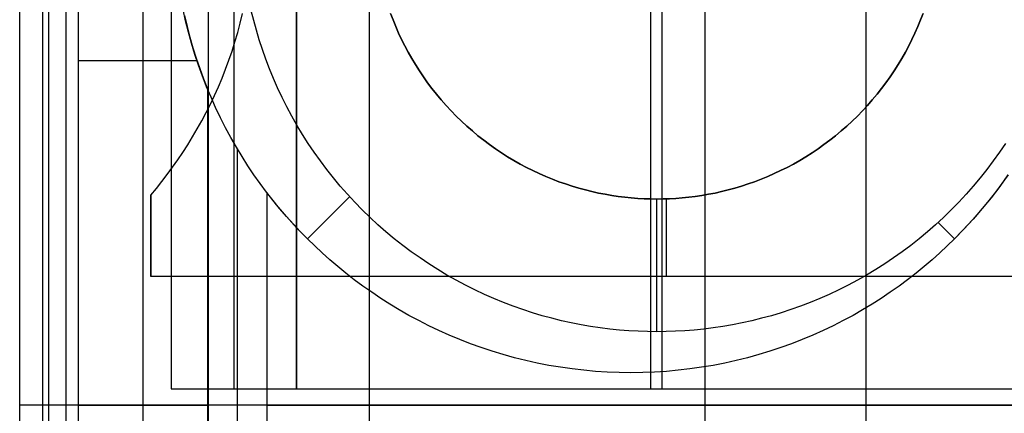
# Model space of a CAD drawing. Header units: millimetres. Extents: x -15 to 7, y 1 to 148.
# Tile 249 of 256: x -4.16 to -0.34, y 89.31 to 90.84. Entities that reach past the tile are written whole.
import ezdxf

# ---------------------------------------------------------------- set-up
doc = ezdxf.new("R2010")
doc.units = ezdxf.units.MM
doc.header["$MEASUREMENT"] = 0
doc.layers.add('Default', color=7, linetype='Continuous', true_color=0x000000)
doc.layers.add('Layer 01', color=7, linetype='Continuous', true_color=0x000000)

msp = doc.modelspace()

# ---------------------------------------------------------------- linework, layer by layer
at = {"layer": 'Default', "color": 7, "true_color": 0xffffff}
for points in [[(-1.4997, 113.8602), (-1.4997, 64.874)], [(-0.8747, 64.8576), (-0.8747, 113.8766)], [(-1.4997, 108.8312), (-1.4997, 61.875)], [(-3.4247, 61.9254), (-3.4247, 108.7816)], [(-1.4997, 107.6335), (-1.4997, 71.1007)], [(-2.7997, 61.9091), (-2.7997, 97.6641)]]:
    msp.add_lwpolyline(points, dxfattribs=at)
at = {"layer": 'Default', "color": 7, "true_color": 0xffffff, "extrusion": (0, 1, 0)}
msp.add_lwpolyline([(1.4997, -86.3839), (0.2497, -86.3512)], dxfattribs=at)
at = {"layer": 'Default', "color": 7, "true_color": 0xffffff, "extrusion": (1, 0, 0)}
msp.add_lwpolyline([(89.3671, -98.4118), (89.3671, -86.3839)], dxfattribs=at)
at = {"layer": 'Layer 01'}
for points in [[(-4.1566, 89.3401), (-4.1566, 93.1401)], [(-4.1566, 89.3401), (-4.1566, 93.1401)], [(-4.1566, 89.3401), (-4.1566, 93.1401)], [(-4.0665, 89.3401), (-4.0665, 93.1401)], [(-4.0431, 89.3401), (-4.0431, 93.1401)], [(-3.9765, 89.3401), (-3.9765, 93.1401)], [(-3.9765, 89.3401), (-3.9765, 93.1401)], [(-3.9765, 89.3401), (-3.9765, 93.1401)], [(-3.9296, 93.1401), (-3.9296, 89.3401)], [(-3.6789, 93.1401), (-3.6789, 89.3401)], [(-3.5692, 93.0765), (-3.5692, 89.4037)], [(-3.5692, 93.0765), (-3.5692, 89.4037)], [(-3.5692, 93.0765), (-3.5692, 89.4037)], [(-3.3262, 93.0765), (-3.3262, 89.4037)], [(-3.0832, 89.4037), (-3.0832, 93.0765)], [(-3.0832, 93.0765), (-3.0832, 89.4037)], [(-3.0832, 93.0765), (-3.0832, 89.4037)], [(-1.7109, 93.0765), (-1.7109, 89.4037)], [(-1.6669, 93.0765), (-1.6669, 89.4037)], [(-0.3241, 90.2347), (-0.3482, 90.2006), (-0.3728, 90.1673), (-0.3981, 90.1348), (-0.4238, 90.1032), (-0.4501, 90.0725), (-0.4768, 90.0426), (-0.504, 90.0136), (-0.5315, 89.9854), (-0.5597, 89.9579), (-0.5887, 89.9307), (-0.6186, 89.904), (-0.6493, 89.8777), (-0.6809, 89.852), (-0.7134, 89.8268), (-0.7466, 89.8021), (-0.7807, 89.7781), (-0.8157, 89.7546), (-0.8514, 89.7319), (-0.8879, 89.7099), (-0.9252, 89.6886), (-0.9632, 89.6681), (-1.0019, 89.6484), (-1.0413, 89.6296), (-1.0814, 89.6117), (-1.1222, 89.5946), (-1.1635, 89.5785), (-1.2055, 89.5634), (-1.2479, 89.5493), (-1.2909, 89.5362), (-1.3344, 89.5242), (-1.3783, 89.5132), (-1.4226, 89.5034), (-1.4672, 89.4946), (-1.5122, 89.487), (-1.5575, 89.4805), (-1.6029, 89.4752), (-1.6486, 89.471), (-1.6944, 89.4681), (-1.7402, 89.4663), (-1.7862, 89.4657), (-1.8321, 89.4663), (-1.878, 89.4681), (-1.9238, 89.471), (-1.9694, 89.4752), (-2.0149, 89.4805), (-2.0601, 89.487), (-2.1051, 89.4946), (-2.1498, 89.5034), (-2.1941, 89.5132), (-2.238, 89.5242), (-2.2814, 89.5362), (-2.3244, 89.5493), (-2.3669, 89.5634), (-2.4088, 89.5785), (-2.4502, 89.5946), (-2.4909, 89.6117), (-2.531, 89.6296), (-2.5704, 89.6484), (-2.6092, 89.6681), (-2.6472, 89.6886), (-2.6845, 89.7099), (-2.721, 89.7319), (-2.7567, 89.7546), (-2.7916, 89.7781), (-2.8257, 89.8021), (-2.859, 89.8268), (-2.8914, 89.852), (-2.923, 89.8777), (-2.9538, 89.904), (-2.9837, 89.9307), (-3.0127, 89.9579), (-3.0409, 89.9854), (-3.0684, 90.0136), (-3.0955, 90.0426), (-3.1223, 90.0725), (-3.1485, 90.1032), (-3.1743, 90.1348), (-3.1995, 90.1673), (-3.2242, 90.2006), (-3.2482, 90.2347), (-3.2716, 90.2696), (-3.2944, 90.3053), (-3.3164, 90.3418), (-3.3377, 90.3791), (-3.3582, 90.4171), (-3.3778, 90.4558), (-3.3967, 90.4952), (-3.4146, 90.5353), (-3.4316, 90.5761), (-3.4477, 90.6174), (-3.4628, 90.6594), (-3.477, 90.7018), (-3.49, 90.7448), (-3.5021, 90.7883), (-3.513, 90.8322), (-3.5229, 90.8765)], [(-0.3241, 90.2347), (-0.3482, 90.2006), (-0.3728, 90.1673), (-0.3981, 90.1348), (-0.4238, 90.1032), (-0.4501, 90.0725), (-0.4768, 90.0426), (-0.504, 90.0136), (-0.5315, 89.9854), (-0.5597, 89.9579), (-0.5887, 89.9307), (-0.6186, 89.904), (-0.6493, 89.8777), (-0.6809, 89.852), (-0.7134, 89.8268), (-0.7466, 89.8021), (-0.7807, 89.7781), (-0.8157, 89.7546), (-0.8514, 89.7319), (-0.8879, 89.7099), (-0.9252, 89.6886), (-0.9632, 89.6681), (-1.0019, 89.6484), (-1.0413, 89.6296), (-1.0814, 89.6117), (-1.1222, 89.5946), (-1.1635, 89.5785), (-1.2055, 89.5634), (-1.2479, 89.5493), (-1.2909, 89.5362), (-1.3344, 89.5242), (-1.3783, 89.5132), (-1.4226, 89.5034), (-1.4672, 89.4946), (-1.5122, 89.487), (-1.5575, 89.4805), (-1.6029, 89.4752), (-1.6486, 89.471), (-1.6944, 89.4681), (-1.7402, 89.4663), (-1.7862, 89.4657), (-1.8321, 89.4663), (-1.878, 89.4681), (-1.9238, 89.471), (-1.9694, 89.4752), (-2.0149, 89.4805), (-2.0601, 89.487), (-2.1051, 89.4946), (-2.1498, 89.5034), (-2.1941, 89.5132), (-2.238, 89.5242), (-2.2814, 89.5362), (-2.3244, 89.5493), (-2.3669, 89.5634), (-2.4088, 89.5785), (-2.4502, 89.5946), (-2.4909, 89.6117), (-2.531, 89.6296), (-2.5704, 89.6484), (-2.6092, 89.6681), (-2.6472, 89.6886), (-2.6845, 89.7099), (-2.721, 89.7319), (-2.7567, 89.7546), (-2.7916, 89.7781), (-2.8257, 89.8021), (-2.859, 89.8268), (-2.8914, 89.852), (-2.923, 89.8777), (-2.9538, 89.904), (-2.9837, 89.9307), (-3.0127, 89.9579), (-3.0409, 89.9854), (-3.0684, 90.0136), (-3.0955, 90.0426), (-3.1223, 90.0725), (-3.1485, 90.1032), (-3.1743, 90.1348), (-3.1995, 90.1673), (-3.2242, 90.2006), (-3.2482, 90.2347), (-3.2716, 90.2696), (-3.2944, 90.3053), (-3.3164, 90.3418), (-3.3377, 90.3791), (-3.3582, 90.4171), (-3.3778, 90.4558), (-3.3967, 90.4952), (-3.4146, 90.5353), (-3.4316, 90.5761), (-3.4477, 90.6174), (-3.4628, 90.6594), (-3.477, 90.7018), (-3.49, 90.7448), (-3.5021, 90.7883), (-3.513, 90.8322), (-3.5229, 90.8765)], [(-0.3344, 90.3563), (-0.3575, 90.322), (-0.3816, 90.2881), (-0.4065, 90.2548), (-0.4324, 90.2222), (-0.4591, 90.1901), (-0.4866, 90.1587), (-0.515, 90.1281), (-0.5442, 90.0981), (-0.5741, 90.0689), (-0.6048, 90.0405), (-0.6362, 90.013), (-0.6682, 89.9863), (-0.7009, 89.9604), (-0.7342, 89.9355), (-0.7681, 89.9114), (-0.8024, 89.8883), (-0.8373, 89.8662), (-0.8726, 89.845), (-0.9083, 89.8248), (-0.9444, 89.8055), (-0.9808, 89.7873), (-1.0175, 89.77), (-1.0545, 89.7537), (-1.0917, 89.7385), (-1.1291, 89.7242), (-1.1665, 89.711), (-1.2041, 89.6987), (-1.2418, 89.6874), (-1.2795, 89.6771), (-1.3171, 89.6678), (-1.3548, 89.6595), (-1.3923, 89.652), (-1.4297, 89.6456), (-1.467, 89.64), (-1.5041, 89.6354), (-1.5411, 89.6316), (-1.5777, 89.6287), (-1.6142, 89.6267), (-1.6503, 89.6255), (-1.6862, 89.6251), (-1.722, 89.6255), (-1.7582, 89.6267), (-1.7946, 89.6287), (-1.8313, 89.6316), (-1.8682, 89.6354), (-1.9053, 89.64), (-1.9426, 89.6456), (-1.98, 89.652), (-2.0176, 89.6595), (-2.0552, 89.6678), (-2.0929, 89.6771), (-2.1306, 89.6874), (-2.1682, 89.6987), (-2.2058, 89.711), (-2.2433, 89.7242), (-2.2807, 89.7385), (-2.3178, 89.7537), (-2.3548, 89.77), (-2.3915, 89.7873), (-2.4279, 89.8055), (-2.464, 89.8248), (-2.4998, 89.845), (-2.5351, 89.8662), (-2.5699, 89.8883), (-2.6043, 89.9114), (-2.6381, 89.9355), (-2.6714, 89.9604), (-2.7041, 89.9863), (-2.7362, 90.013), (-2.7675, 90.0405), (-2.7982, 90.0689), (-2.8282, 90.0981), (-2.8573, 90.1281), (-2.8857, 90.1587), (-2.9133, 90.1901), (-2.94, 90.2222), (-2.9658, 90.2548), (-2.9908, 90.2881), (-3.0148, 90.322), (-3.0379, 90.3563), (-3.0601, 90.3912), (-3.0813, 90.4265), (-3.1015, 90.4622), (-3.1208, 90.4983), (-3.139, 90.5348), (-3.1563, 90.5715), (-3.1725, 90.6084), (-3.1878, 90.6456), (-3.202, 90.683), (-3.2153, 90.7205), (-3.2276, 90.7581), (-3.2388, 90.7957), (-3.2491, 90.8334), (-3.2585, 90.8711)], [(-3.6484, 90.1552), (-3.6266, 90.1813), (-3.6052, 90.208), (-3.5841, 90.2354), (-3.5635, 90.2634), (-3.5434, 90.292), (-3.5237, 90.3213), (-3.5045, 90.3511), (-3.4859, 90.3815), (-3.4678, 90.4125), (-3.4503, 90.444), (-3.4333, 90.4761), (-3.417, 90.5087), (-3.4013, 90.5419), (-3.3863, 90.5755), (-3.372, 90.6096), (-3.3584, 90.6442), (-3.3454, 90.6792), (-3.3333, 90.7146), (-3.3219, 90.7505), (-3.3112, 90.7866), (-3.3014, 90.8232), (-3.2923, 90.86)], [(-3.6484, 90.1552), (-3.6266, 90.1813), (-3.6052, 90.208), (-3.5841, 90.2354), (-3.5635, 90.2634), (-3.5434, 90.292), (-3.5237, 90.3213), (-3.5045, 90.3511), (-3.4859, 90.3815), (-3.4678, 90.4125), (-3.4503, 90.444), (-3.4333, 90.4761), (-3.417, 90.5087), (-3.4013, 90.5419), (-3.3863, 90.5755), (-3.372, 90.6096), (-3.3584, 90.6442), (-3.3454, 90.6792), (-3.3333, 90.7146), (-3.3219, 90.7505), (-3.3112, 90.7866), (-3.3014, 90.8232), (-3.2923, 90.86)], [(-3.6484, 90.1552), (-3.6266, 90.1813), (-3.6052, 90.208), (-3.5841, 90.2354), (-3.5635, 90.2634), (-3.5434, 90.292), (-3.5237, 90.3213), (-3.5045, 90.3511), (-3.4859, 90.3815), (-3.4678, 90.4125), (-3.4503, 90.444), (-3.4333, 90.4761), (-3.417, 90.5087), (-3.4013, 90.5419), (-3.3863, 90.5755), (-3.372, 90.6096), (-3.3584, 90.6442), (-3.3454, 90.6792), (-3.3333, 90.7146), (-3.3219, 90.7505), (-3.3112, 90.7866), (-3.3014, 90.8232), (-3.2923, 90.86)], [(-3.5176, 90.8521), (-3.5077, 90.8102), (-3.4968, 90.7687), (-3.4849, 90.7276), (-3.4721, 90.6869), (-3.4584, 90.6468), (-3.4438, 90.6071), (-3.4283, 90.5679)], [(-0.6537, 90.8606), (-0.6634, 90.8352), (-0.6738, 90.8099), (-0.6849, 90.7847), (-0.6966, 90.7597), (-0.7091, 90.7349), (-0.7222, 90.7103), (-0.7359, 90.686), (-0.7504, 90.6619), (-0.7655, 90.6382), (-0.7812, 90.6148), (-0.7976, 90.5917), (-0.8146, 90.569), (-0.8322, 90.5468), (-0.8504, 90.5249), (-0.8692, 90.5036), (-0.8885, 90.4827), (-0.9084, 90.4623), (-0.9288, 90.4424), (-0.9496, 90.4231), (-0.971, 90.4043), (-0.9928, 90.3861), (-1.0151, 90.3685), (-1.0378, 90.3515), (-1.0608, 90.3351), (-1.0842, 90.3194), (-1.108, 90.3043), (-1.132, 90.2899), (-1.1564, 90.2761), (-1.181, 90.263), (-1.2058, 90.2505), (-1.2308, 90.2388), (-1.2559, 90.2277), (-1.2813, 90.2173), (-1.3067, 90.2076), (-1.3323, 90.1986), (-1.3579, 90.1902), (-1.3835, 90.1826), (-1.4092, 90.1755), (-1.4348, 90.1692), (-1.4604, 90.1635), (-1.486, 90.1585), (-1.5115, 90.154), (-1.5369, 90.1503), (-1.5622, 90.1471), (-1.5873, 90.1445), (-1.6123, 90.1426), (-1.6371, 90.1412), (-1.6618, 90.1404), (-1.6862, 90.1401), (-1.7106, 90.1404), (-1.7352, 90.1412), (-1.76, 90.1426), (-1.785, 90.1445), (-1.8102, 90.1471), (-1.8354, 90.1503), (-1.8608, 90.154), (-1.8863, 90.1585), (-1.9119, 90.1635), (-1.9375, 90.1692), (-1.9632, 90.1755), (-1.9888, 90.1826), (-2.0145, 90.1902), (-2.0401, 90.1986), (-2.0656, 90.2076), (-2.0911, 90.2173), (-2.1164, 90.2277), (-2.1416, 90.2388), (-2.1666, 90.2505), (-2.1914, 90.263), (-2.216, 90.2761), (-2.2403, 90.2899), (-2.2644, 90.3043), (-2.2881, 90.3194), (-2.3115, 90.3351), (-2.3346, 90.3515), (-2.3572, 90.3685), (-2.3795, 90.3861), (-2.4013, 90.4043), (-2.4227, 90.4231), (-2.4436, 90.4424), (-2.464, 90.4623), (-2.4839, 90.4827), (-2.5032, 90.5036), (-2.522, 90.5249), (-2.5402, 90.5468), (-2.5578, 90.569), (-2.5748, 90.5917), (-2.5911, 90.6148), (-2.6069, 90.6382), (-2.622, 90.6619), (-2.6364, 90.686), (-2.6502, 90.7103), (-2.6633, 90.7349), (-2.6757, 90.7597), (-2.6875, 90.7847), (-2.6985, 90.8099), (-2.7089, 90.8352), (-2.7187, 90.8606)], [(-2.7187, 90.8606), (-2.7089, 90.8352), (-2.6985, 90.8099), (-2.6875, 90.7847), (-2.6757, 90.7597), (-2.6633, 90.7349), (-2.6502, 90.7103), (-2.6364, 90.686), (-2.622, 90.6619), (-2.6069, 90.6382), (-2.5911, 90.6148), (-2.5748, 90.5917), (-2.5578, 90.569), (-2.5402, 90.5468), (-2.522, 90.5249), (-2.5032, 90.5036), (-2.4839, 90.4827), (-2.464, 90.4623), (-2.4436, 90.4424), (-2.4227, 90.4231), (-2.4013, 90.4043), (-2.3795, 90.3861), (-2.3572, 90.3685), (-2.3346, 90.3515), (-2.3115, 90.3351), (-2.2881, 90.3194), (-2.2644, 90.3043), (-2.2403, 90.2899), (-2.216, 90.2761), (-2.1914, 90.263), (-2.1666, 90.2505), (-2.1416, 90.2388), (-2.1164, 90.2277), (-2.0911, 90.2173), (-2.0656, 90.2076), (-2.0401, 90.1986), (-2.0145, 90.1902), (-1.9888, 90.1826), (-1.9632, 90.1755), (-1.9375, 90.1692), (-1.9119, 90.1635), (-1.8863, 90.1585), (-1.8608, 90.154), (-1.8354, 90.1503), (-1.8102, 90.1471), (-1.785, 90.1445), (-1.76, 90.1426), (-1.7352, 90.1412), (-1.7106, 90.1404), (-1.6862, 90.1401), (-1.6618, 90.1404), (-1.6371, 90.1412), (-1.6123, 90.1426), (-1.5873, 90.1445), (-1.5622, 90.1471), (-1.5369, 90.1503), (-1.5115, 90.154), (-1.486, 90.1585), (-1.4604, 90.1635), (-1.4348, 90.1692), (-1.4092, 90.1755), (-1.3835, 90.1826), (-1.3579, 90.1902), (-1.3323, 90.1986), (-1.3067, 90.2076), (-1.2813, 90.2173), (-1.2559, 90.2277), (-1.2308, 90.2388), (-1.2058, 90.2505), (-1.181, 90.263), (-1.1564, 90.2761), (-1.132, 90.2899), (-1.108, 90.3043), (-1.0842, 90.3194), (-1.0608, 90.3351), (-1.0378, 90.3515), (-1.0151, 90.3685), (-0.9928, 90.3861), (-0.971, 90.4043), (-0.9496, 90.4231), (-0.9288, 90.4424), (-0.9084, 90.4623), (-0.8885, 90.4827), (-0.8692, 90.5036), (-0.8504, 90.5249), (-0.8322, 90.5468), (-0.8146, 90.569), (-0.7976, 90.5917), (-0.7812, 90.6148), (-0.7655, 90.6382), (-0.7504, 90.6619), (-0.7359, 90.686), (-0.7222, 90.7103), (-0.7091, 90.7349), (-0.6966, 90.7597), (-0.6849, 90.7847), (-0.6738, 90.8099), (-0.6634, 90.8352), (-0.6537, 90.8606)], [(-2.7187, 90.8606), (-2.7089, 90.8352), (-2.6985, 90.8099), (-2.6875, 90.7847), (-2.6757, 90.7597), (-2.6633, 90.7349), (-2.6502, 90.7103), (-2.6364, 90.686), (-2.622, 90.6619), (-2.6069, 90.6382), (-2.5911, 90.6148), (-2.5748, 90.5917), (-2.5578, 90.569), (-2.5402, 90.5468), (-2.522, 90.5249), (-2.5032, 90.5036), (-2.4839, 90.4827), (-2.464, 90.4623), (-2.4436, 90.4424), (-2.4227, 90.4231), (-2.4013, 90.4043), (-2.3795, 90.3861), (-2.3572, 90.3685), (-2.3346, 90.3515), (-2.3115, 90.3351), (-2.2881, 90.3194), (-2.2644, 90.3043), (-2.2403, 90.2899), (-2.216, 90.2761), (-2.1914, 90.263), (-2.1666, 90.2505), (-2.1416, 90.2388), (-2.1164, 90.2277), (-2.0911, 90.2173), (-2.0656, 90.2076), (-2.0401, 90.1986), (-2.0145, 90.1902), (-1.9888, 90.1826), (-1.9632, 90.1755), (-1.9375, 90.1692), (-1.9119, 90.1635), (-1.8863, 90.1585), (-1.8608, 90.154), (-1.8354, 90.1503), (-1.8102, 90.1471), (-1.785, 90.1445), (-1.76, 90.1426), (-1.7352, 90.1412), (-1.7106, 90.1404), (-1.6862, 90.1401), (-1.6618, 90.1404), (-1.6371, 90.1412), (-1.6123, 90.1426), (-1.5873, 90.1445), (-1.5622, 90.1471), (-1.5369, 90.1503), (-1.5115, 90.154), (-1.486, 90.1585), (-1.4604, 90.1635), (-1.4348, 90.1692), (-1.4092, 90.1755), (-1.3835, 90.1826), (-1.3579, 90.1902), (-1.3323, 90.1986), (-1.3067, 90.2076), (-1.2813, 90.2173), (-1.2559, 90.2277), (-1.2308, 90.2388), (-1.2058, 90.2505), (-1.181, 90.263), (-1.1564, 90.2761), (-1.132, 90.2899), (-1.108, 90.3043), (-1.0842, 90.3194), (-1.0608, 90.3351), (-1.0378, 90.3515), (-1.0151, 90.3685), (-0.9928, 90.3861), (-0.971, 90.4043), (-0.9496, 90.4231), (-0.9288, 90.4424), (-0.9084, 90.4623), (-0.8885, 90.4827), (-0.8692, 90.5036), (-0.8504, 90.5249), (-0.8322, 90.5468), (-0.8146, 90.569), (-0.7976, 90.5917), (-0.7812, 90.6148), (-0.7655, 90.6382), (-0.7504, 90.6619), (-0.7359, 90.686), (-0.7222, 90.7103), (-0.7091, 90.7349), (-0.6966, 90.7597), (-0.6849, 90.7847), (-0.6738, 90.8099), (-0.6634, 90.8352), (-0.6537, 90.8606)], [(-0.6537, 90.8606), (-0.6634, 90.8352), (-0.6738, 90.8099), (-0.6849, 90.7847), (-0.6966, 90.7597), (-0.7091, 90.7349), (-0.7222, 90.7103), (-0.7359, 90.686), (-0.7504, 90.6619), (-0.7655, 90.6382), (-0.7812, 90.6148), (-0.7976, 90.5917), (-0.8146, 90.569), (-0.8322, 90.5468), (-0.8504, 90.5249), (-0.8692, 90.5036), (-0.8885, 90.4827), (-0.9084, 90.4623), (-0.9288, 90.4424), (-0.9496, 90.4231), (-0.971, 90.4043), (-0.9928, 90.3861), (-1.0151, 90.3685), (-1.0378, 90.3515), (-1.0608, 90.3351), (-1.0842, 90.3194), (-1.108, 90.3043), (-1.132, 90.2899), (-1.1564, 90.2761), (-1.181, 90.263), (-1.2058, 90.2505), (-1.2308, 90.2388), (-1.2559, 90.2277), (-1.2813, 90.2173), (-1.3067, 90.2076), (-1.3323, 90.1986), (-1.3579, 90.1902), (-1.3835, 90.1826), (-1.4092, 90.1755), (-1.4348, 90.1692), (-1.4604, 90.1635), (-1.486, 90.1585), (-1.5115, 90.154), (-1.5369, 90.1503), (-1.5622, 90.1471), (-1.5873, 90.1445), (-1.6123, 90.1426), (-1.6371, 90.1412), (-1.6618, 90.1404), (-1.6862, 90.1401), (-1.7106, 90.1404), (-1.7352, 90.1412), (-1.76, 90.1426), (-1.785, 90.1445), (-1.8102, 90.1471), (-1.8354, 90.1503), (-1.8608, 90.154), (-1.8863, 90.1585), (-1.9119, 90.1635), (-1.9375, 90.1692), (-1.9632, 90.1755), (-1.9888, 90.1826), (-2.0145, 90.1902), (-2.0401, 90.1986), (-2.0656, 90.2076), (-2.0911, 90.2173), (-2.1164, 90.2277), (-2.1416, 90.2388), (-2.1666, 90.2505), (-2.1914, 90.263), (-2.216, 90.2761), (-2.2403, 90.2899), (-2.2644, 90.3043), (-2.2881, 90.3194), (-2.3115, 90.3351), (-2.3346, 90.3515), (-2.3572, 90.3685), (-2.3795, 90.3861), (-2.4013, 90.4043), (-2.4227, 90.4231), (-2.4436, 90.4424), (-2.464, 90.4623), (-2.4839, 90.4827), (-2.5032, 90.5036), (-2.522, 90.5249), (-2.5402, 90.5468), (-2.5578, 90.569), (-2.5748, 90.5917), (-2.5911, 90.6148), (-2.6069, 90.6382), (-2.622, 90.6619), (-2.6364, 90.686), (-2.6502, 90.7103), (-2.6633, 90.7349), (-2.6757, 90.7597), (-2.6875, 90.7847), (-2.6985, 90.8099), (-2.7089, 90.8352), (-2.7187, 90.8606)], [(-2.7187, 90.8606), (-2.7089, 90.8352), (-2.6985, 90.8099), (-2.6875, 90.7847), (-2.6757, 90.7597), (-2.6633, 90.7349), (-2.6502, 90.7103), (-2.6364, 90.686), (-2.622, 90.6619), (-2.6069, 90.6382), (-2.5911, 90.6148), (-2.5748, 90.5917), (-2.5578, 90.569), (-2.5402, 90.5468), (-2.522, 90.5249), (-2.5032, 90.5036), (-2.4839, 90.4827), (-2.464, 90.4623), (-2.4436, 90.4424), (-2.4227, 90.4231), (-2.4013, 90.4043), (-2.3795, 90.3861), (-2.3572, 90.3685), (-2.3346, 90.3515), (-2.3115, 90.3351), (-2.2881, 90.3194), (-2.2644, 90.3043), (-2.2403, 90.2899), (-2.216, 90.2761), (-2.1914, 90.263), (-2.1666, 90.2505), (-2.1416, 90.2388), (-2.1164, 90.2277), (-2.0911, 90.2173), (-2.0656, 90.2076), (-2.0401, 90.1986), (-2.0145, 90.1902), (-1.9888, 90.1826), (-1.9632, 90.1755), (-1.9375, 90.1692), (-1.9119, 90.1635), (-1.8863, 90.1585), (-1.8608, 90.154), (-1.8354, 90.1503), (-1.8102, 90.1471), (-1.785, 90.1445), (-1.76, 90.1426), (-1.7352, 90.1412), (-1.7106, 90.1404), (-1.6862, 90.1401), (-1.6618, 90.1404), (-1.6371, 90.1412), (-1.6123, 90.1426), (-1.5873, 90.1445), (-1.5622, 90.1471), (-1.5369, 90.1503), (-1.5115, 90.154), (-1.486, 90.1585), (-1.4604, 90.1635), (-1.4348, 90.1692), (-1.4092, 90.1755), (-1.3835, 90.1826), (-1.3579, 90.1902), (-1.3323, 90.1986), (-1.3067, 90.2076), (-1.2813, 90.2173), (-1.2559, 90.2277), (-1.2308, 90.2388), (-1.2058, 90.2505), (-1.181, 90.263), (-1.1564, 90.2761), (-1.132, 90.2899), (-1.108, 90.3043), (-1.0842, 90.3194), (-1.0608, 90.3351), (-1.0378, 90.3515), (-1.0151, 90.3685), (-0.9928, 90.3861), (-0.971, 90.4043), (-0.9496, 90.4231), (-0.9288, 90.4424), (-0.9084, 90.4623), (-0.8885, 90.4827), (-0.8692, 90.5036), (-0.8504, 90.5249), (-0.8322, 90.5468), (-0.8146, 90.569), (-0.7976, 90.5917), (-0.7812, 90.6148), (-0.7655, 90.6382), (-0.7504, 90.6619), (-0.7359, 90.686), (-0.7222, 90.7103), (-0.7091, 90.7349), (-0.6966, 90.7597), (-0.6849, 90.7847), (-0.6738, 90.8099), (-0.6634, 90.8352), (-0.6537, 90.8606)], [(-3.9296, 90.6778), (-3.4691, 90.6778)], [(-3.4283, 90.5679), (-3.4283, 89.3401)], [(-3.3133, 90.3366), (-3.3133, 89.3401)], [(-0.3243, 90.2344), (-0.3565, 90.1891), (-0.3897, 90.1454), (-0.4239, 90.1031), (-0.459, 90.0623), (-0.4949, 90.0231), (-0.5315, 89.9854), (-0.5597, 89.9579), (-0.5887, 89.9307), (-0.6186, 89.904), (-0.6493, 89.8777), (-0.6809, 89.852), (-0.7134, 89.8268), (-0.7466, 89.8021), (-0.7807, 89.7781), (-0.8157, 89.7546), (-0.8514, 89.7319), (-0.8879, 89.7099), (-0.9252, 89.6886), (-0.9632, 89.6681), (-1.0019, 89.6484), (-1.0413, 89.6296), (-1.0814, 89.6117), (-1.1222, 89.5946), (-1.1635, 89.5785), (-1.2055, 89.5634), (-1.2479, 89.5493), (-1.2909, 89.5362), (-1.3344, 89.5242), (-1.3783, 89.5132), (-1.4226, 89.5034), (-1.4672, 89.4946), (-1.5122, 89.487), (-1.5575, 89.4805), (-1.6029, 89.4752), (-1.6486, 89.471), (-1.6944, 89.4681), (-1.7402, 89.4663), (-1.7862, 89.4657), (-1.8321, 89.4663), (-1.878, 89.4681), (-1.9238, 89.471), (-1.9694, 89.4752), (-2.0149, 89.4805), (-2.0601, 89.487), (-2.1051, 89.4946), (-2.1498, 89.5034), (-2.1941, 89.5132), (-2.238, 89.5242), (-2.2814, 89.5362), (-2.3244, 89.5493), (-2.3669, 89.5634), (-2.4088, 89.5785), (-2.4502, 89.5946), (-2.4909, 89.6117), (-2.531, 89.6296), (-2.5704, 89.6484), (-2.6092, 89.6681), (-2.6472, 89.6886), (-2.6845, 89.7099), (-2.721, 89.7319), (-2.7567, 89.7546), (-2.7916, 89.7781), (-2.8257, 89.8021), (-2.859, 89.8268), (-2.8914, 89.852), (-2.923, 89.8777), (-2.9538, 89.904), (-2.9837, 89.9307), (-3.0127, 89.9579), (-3.0409, 89.9854), (-3.0817, 90.0276), (-3.1217, 90.0718), (-3.1606, 90.1178), (-3.1984, 90.1658)], [(-3.6484, 89.8401), (-3.6484, 90.1552)], [(-3.6484, 90.1552), (-3.6484, 89.8401)], [(-3.6484, 89.8401), (-3.6484, 90.1552)], [(-3.1984, 90.1658), (-3.1984, 89.3401)], [(-3.0409, 89.9854), (-2.8771, 90.1492)], [(-1.6862, 89.6251), (-1.6862, 90.1401)], [(-1.6484, 89.8401), (-1.6484, 90.1407)], [(-0.5315, 89.9854), (-0.5953, 90.0492)], [(0.3516, 89.8401), (-3.6484, 89.8401)], [(0.3516, 89.8401), (-3.6484, 89.8401)], [(0.3516, 89.8401), (-3.6484, 89.8401)], [(-3.5692, 89.4037), (0.2355, 89.4037)], [(-3.5692, 89.4037), (-3.0832, 89.4037)], [(-3.5692, 89.4037), (-3.0832, 89.4037)], [(-3.0832, 89.4037), (-0.3386, 89.4037)], [(-3.9765, 89.3401), (-4.1566, 89.3401)], [(3.8392, 89.3401), (-4.1566, 89.3401)], [(-3.9765, 89.3401), (-4.1566, 89.3401)], [(-4.1566, 85.5401), (-4.1566, 89.3401)], [(-4.1566, 85.5401), (-4.1566, 89.3401)], [(3.8392, 89.3401), (-4.1566, 89.3401)], [(-4.1566, 85.5401), (-4.1566, 89.3401)], [(-4.0665, 85.5401), (-4.0665, 89.3401)], [(-4.0431, 85.5401), (-4.0431, 89.3401)], [(3.8392, 89.3401), (-3.9765, 89.3401)], [(3.8392, 89.3401), (-3.9765, 89.3401)], [(-3.9765, 85.5401), (-3.9765, 89.3401)], [(-3.9765, 85.5401), (-3.9765, 89.3401)], [(-3.9765, 85.5401), (-3.9765, 89.3401)], [(-3.9296, 89.3401), (-3.4283, 89.3401)], [(-3.9296, 89.3401), (-3.9296, 85.5401)], [(-3.9296, 89.3401), (-3.4283, 89.3401)], [(-3.6789, 89.3401), (-3.6789, 85.5401)], [(-3.4283, 89.3401), (-3.4283, 88.1123)], [(-3.3133, 89.3401), (-3.3133, 88.3435)], [(-3.1984, 89.3401), (2.9016, 89.3401)], [(-3.1984, 89.3401), (2.9016, 89.3401)], [(-3.1984, 89.3401), (-3.1984, 88.5144)]]:
    msp.add_lwpolyline(points, dxfattribs=at)
at = {"layer": 'Layer 01', "extrusion": (0.844189, 1.25124e-13, -0.536046)}
msp.add_lwpolyline([(90.5679, -9.7205), (90.5369, -9.6962), (90.5064, -9.671), (90.4766, -9.6451), (90.4474, -9.6185), (90.4188, -9.5913), (90.3908, -9.5634), (90.3634, -9.535), (90.3366, -9.506), (90.2915, -9.4545), (90.2479, -9.4014), (90.206, -9.347), (90.1658, -9.2915)], dxfattribs=at)
at = {"layer": 'Layer 01', "extrusion": (1, 0, 0)}
for points in [[(90.1552, -21.838), (90.1552, -29.3159)], [(90.1401, -21.8159), (90.1401, -17.7336)], [(90.1401, -21.838), (90.1401, -21.8159)], [(90.1401, -29.3159), (90.1401, -21.838)], [(89.9854, -8.9756), (89.9854, -17.7336)], [(89.9854, -8.9756), (89.9854, -17.7336)], [(89.8401, -29.3159), (89.8401, -21.838)], [(89.8401, -29.3159), (89.8401, -21.838)], [(89.4037, -18.0229), (89.4037, -11.9836)], [(89.4037, -17.7456), (89.4037, -11.9836)], [(89.4037, -18.0229), (89.4037, -17.7456)], [(89.3401, -16.838), (89.3401, -9.338)], [(89.3401, -16.838), (89.3401, -9.338)], [(89.3401, -21.838), (89.3401, -16.838)], [(89.3401, -21.838), (89.3401, -16.838)]]:
    msp.add_lwpolyline(points, dxfattribs=at)
at = {"layer": 'Layer 01', "extrusion": (0, 1, 0)}
for points in [[(4.1566, -9.338), (3.9296, -9.3377)], [(4.1566, -9.338), (3.9296, -9.3377)], [(3.4283, -9.3377), (3.1984, -8.9756)], [(3.4283, -9.3377), (3.1984, -8.9756)]]:
    msp.add_lwpolyline(points, dxfattribs=at)

doc.saveas('drawing.dxf')
